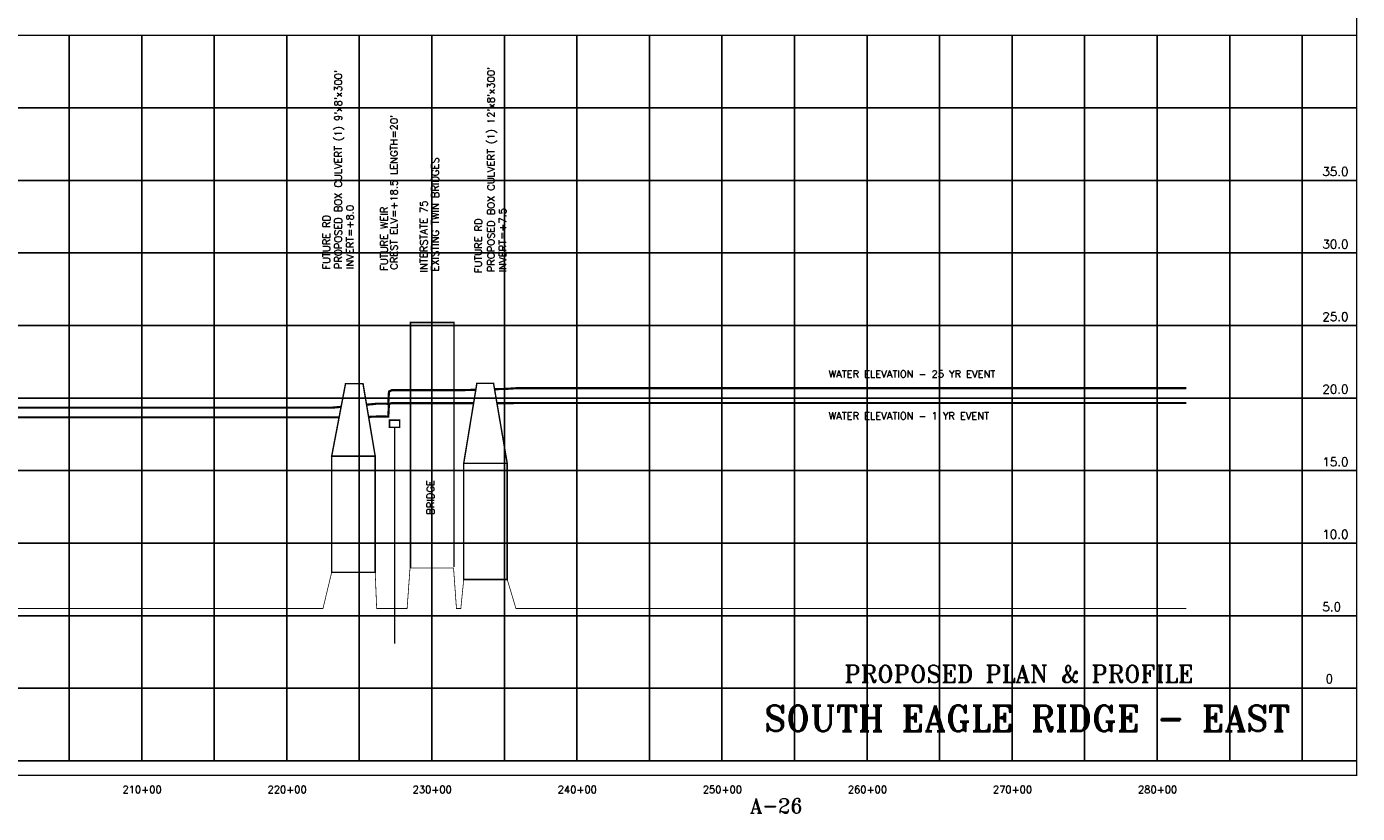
# Model space of a CAD drawing. Extents: x 224320 to 241080, y 782394 to 793121.
# Tile 4 of 6: x 231907 to 241080, y 782394 to 787816. Entities that reach past the tile are written whole.
import ezdxf
from ezdxf.enums import TextEntityAlignment as Align

# ---------------------------------------------------------------- set-up
doc = ezdxf.new("R2010")
doc.units = 0
doc.header["$LTSCALE"] = 800
doc.linetypes.add('DASHED', pattern=[0])
for name, color, linetype in [('BORDER', 1, 'CONTINUOUS'), ('FLOOD1', 15, 'CONTINUOUS'), ('FLOOD3', 15, 'CONTINUOUS'), ('GRID', 2, 'CONTINUOUS'), ('PRSTRUCT', 13, 'CONTINUOUS'), ('SPROF', 11, 'DASHED'), ('STRUCTTEXT', 7, 'CONTINUOUS'), ('TEXT', 7, 'CONTINUOUS')]:
    doc.layers.add(name, color=color, linetype=linetype)
doc.styles.get("Standard").update_dxf_attribs({"font": 'ROMANT'})

# ---------------------------------------------------------------- blocks, each defined once
blk = doc.blocks.new('PRWEIR')
at = {"layer": 'PRSTRUCT', "color": 0, "const_width": 10}
blk.add_lwpolyline([(-35, 0), (-35, 50), (35, 50), (35, 0)], close=True, dxfattribs=at)
blk.add_lwpolyline([(0, 0), (0, -1490)], dxfattribs=at)

msp = doc.modelspace()

# ---------------------------------------------------------------- linework, layer by layer
at = {"layer": 'BORDER', "color": 0, "const_width": 10}
msp.add_lwpolyline([(224325.3, 782655.9), (241075.3, 782655.9), (241075.3, 793115.9), (224325.3, 793115.9)], close=True, dxfattribs=at)
for points in [[(224325.3, 787755.9), (241075.3, 787755.9)], [(224325.3, 782755.9), (241075.3, 782755.9)]]:
    msp.add_lwpolyline(points, dxfattribs=at)
at = {"layer": 'FLOOD1', "color": 0, "const_width": 15}
for points in [[(234261, 785127.1), (234310.1, 785127.9), (234320.1, 785128.9), (234380.1, 785128.9), (234400.1, 785127.9), (234405.1, 785216.9), (234425.1, 785220.9), (234530.1, 785220.9), (234550.1, 785220.9), (234850.1, 785220.9), (234870.1, 785220.9), (234900.1, 785220.9), (234920.1, 785220.9), (234988.3, 785220.9)], [(235149.2, 785220.9), (235220.1, 785220.9), (235280.1, 785221.9), (239900.1, 785221.9)], [(224700.3, 784921.9), (224900.1, 784921.9), (224950.1, 784921.9), (225250.1, 784921.9), (225270.1, 784921.9), (225570.1, 784922.9), (225710.1, 784921.9), (225715.1, 785121.9), (225750.1, 785122.9), (233950.1, 785122.9), (234010.1, 785122.9), (234065.4, 785123.8)]]:
    msp.add_lwpolyline(points, dxfattribs=at)
at = {"layer": 'FLOOD3', "color": 0, "const_width": 15}
for points in [[(234248.2, 785210.5), (234310.1, 785215.9), (234320.1, 785217.9), (234380.1, 785217.9), (234400.1, 785215.9), (234405.1, 785300.9), (234425.1, 785310.9), (234530.1, 785310.9), (234550.1, 785310.9), (234850.1, 785310.9), (234870.1, 785310.9), (234900.1, 785310.9), (234920.1, 785310.9), (235003.5, 785313.4)], [(235132.8, 785317.3), (235220.1, 785319.9), (235280.1, 785323.9), (239900.1, 785323.9)], [(224700.3, 785104.9), (224900.1, 785104.9), (224950.1, 785104.9), (225250.1, 785104.9), (225270.1, 785103.9), (225570.1, 785116.9), (225710.1, 785117.9), (225715.1, 785189.9), (225750.1, 785189.9), (233950.1, 785189.9), (234010.1, 785189.9), (234077.9, 785195.8)]]:
    msp.add_lwpolyline(points, dxfattribs=at)
at = {"layer": 'GRID', "color": 0}
for points in [[(232200.3, 782755.9), (232200.3, 787755.9)], [(232700.3, 782755.9), (232700.3, 787755.9)], [(233200.3, 782755.9), (233200.3, 787755.9)], [(233700.3, 782755.9), (233700.3, 787755.9)], [(234200.3, 782755.9), (234200.3, 787755.9)], [(234700.3, 782755.9), (234700.3, 787755.9)], [(235200.3, 782755.9), (235200.3, 787755.9)], [(235700.3, 782755.9), (235700.3, 787755.9)], [(236200.3, 782755.9), (236200.3, 787755.9)], [(236700.3, 782755.9), (236700.3, 787755.9)], [(237200.3, 782755.9), (237200.3, 787755.9)], [(237700.3, 782755.9), (237700.3, 787755.9)], [(238200.3, 782755.9), (238200.3, 787755.9)], [(238700.3, 782755.9), (238700.3, 787755.9)], [(239200.3, 782755.9), (239200.3, 787755.9)], [(239700.3, 782755.9), (239700.3, 787755.9)], [(240200.3, 782755.9), (240200.3, 787755.9)], [(240700.3, 782755.9), (240700.3, 787755.9)], [(224325.3, 787255.9), (241075.3, 787255.9)], [(224325.3, 786755.9), (241075.3, 786755.9)], [(224325.3, 786255.9), (241075.3, 786255.9)], [(224325.3, 785755.9), (241075.3, 785755.9)], [(224325.3, 785255.9), (241075.3, 785255.9)], [(224325.3, 784755.9), (241075.3, 784755.9)], [(224325.3, 784255.9), (241075.3, 784255.9)], [(224325.3, 783755.9), (241075.3, 783755.9)], [(224325.3, 783255.9), (241075.3, 783255.9)]]:
    msp.add_lwpolyline(points, dxfattribs=at)
at = {"layer": 'PRSTRUCT', "color": 0, "linetype": 'DASHED', "const_width": 10}
msp.add_lwpolyline([(234852.6, 784091.6), (234852.6, 785776.9), (234553.2, 785776.9), (234553.2, 784085.9)], dxfattribs=at)
at = {"layer": 'PRSTRUCT', "color": 0, "const_width": 10}
for points in [[(234010.1, 784855.9), (234105.7, 785356), (234226, 785356), (234310.1, 784855.9)], [(234920.1, 784805.9), (235010.9, 785358.1), (235125.8, 785358.1), (235220.1, 784805.9)], [(234010.1, 784055.9), (234010.1, 784855.9), (234310.1, 784855.9), (234310.1, 784055.9)], [(235220.1, 784805.9), (235220.1, 784005.9), (234920.1, 784005.9), (234920.1, 784805.9)]]:
    msp.add_lwpolyline(points, close=True, dxfattribs=at)
at = {"layer": 'SPROF', "color": 0, "const_width": 5}
msp.add_lwpolyline([(224700.3, 783555.9), (224900.1, 783555.9), (224950.1, 783555.9), (225250.1, 783555.9), (225270.1, 783855.9), (225570.1, 783855.9), (225710.1, 784855.9), (225715.1, 784855.9), (225750.1, 783805.9), (233950.1, 783805.9), (234010.1, 784055.9), (234310.1, 784055.9), (234320.1, 783805.9), (234425.1, 783805.9), (234530.1, 783805.9), (234550.1, 784085.9), (234850.1, 784085.9), (234870.1, 783805.9), (234900.1, 783805.9), (234920.1, 784005.9), (235220.1, 784005.9), (235280.1, 783805.9), (239900.1, 783805.9)], dxfattribs=at)

# ---------------------------------------------------------------- block references
at = {"layer": 'PRSTRUCT', "color": 0, "rotation": 359.9998499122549}
msp.add_blockref('PRWEIR', (234443.8, 785053.8), dxfattribs=at)

# ---------------------------------------------------------------- texts
at = {"layer": 'PRSTRUCT', "color": 0}
msp.add_text('BRIDGE', height=50, rotation=89.99985, dxfattribs=at).set_placement((234715.5, 784453))
at = {"layer": 'STRUCTTEXT', "color": 0}
for s, p in [("PROPOSED BOX CULVERT (1) 9'x8'x300'", (234080.5, 786145.4)), ("PROPOSED BOX CULVERT (1) 12'x8'x300'", (235133, 786124.2)), ("CREST ELV=+18.5 LENGTH=20' ", (234464.7, 786140.7)), ('EXISTING TWIN BRIDGES', (234748.4, 786128.9))]:
    msp.add_text(s, height=50, rotation=89.99985, dxfattribs=at).set_placement(p)
at = {"layer": 'TEXT', "color": 0}
for s, height, rotation, p in [('35.0', 60, 359.99991, (240839, 786787)), ('INTERSTATE 75', 50, 89.99985, (234670.1, 786122.6)), ('FUTURE RD', 50, 89.99985, (233998.7, 786142.3)), ('INVERT=+8.0', 50, 89.99985, (234161.4, 786145.4)), ('FUTURE WEIR', 50, 89.99985, (234396.6, 786134.6)), ('INVERT=+7.5', 50, 89.99985, (235213.9, 786124.2)), ('FUTURE RD', 50, 89.99985, (235046.1, 786117.9)), ('30.0', 60, 359.99991, (240839, 786287)), ('25.0', 60, 359.99991, (240839, 785787)), ('20.0', 60, 359.99991, (240839, 785287)), ('15.0', 60, 359.99991, (240839, 784787)), ('10.0', 60, 359.99991, (240839, 784287)), ('5.0', 60, 359.99991, (240839, 783787)), ('0', 60, 359.99991, (240860.9, 783291.3))]:
    msp.add_text(s, height=height, rotation=rotation, dxfattribs=at).set_placement(p)
for s, p in [('WATER ELEVATION - 25 YR EVENT', (237435.7, 785397.2)), ('WATER ELEVATION - 1 YR EVENT', (237435.7, 785108.5))]:
    msp.add_text(s, height=50, dxfattribs=at).set_placement(p)
for s, height, p in [('PROPOSED PLAN & PROFILE', 120, (238747.5, 783295)), ('A-26', 100, (237075.3, 782395.9))]:
    msp.add_text(s, height=height, dxfattribs=at).set_placement(p, align=Align.CENTER)
for s, height, p in [('SOUTH EAGLE RIDGE - EAST', 175, (238803.5, 782961.5)), ('210+00', 50, (232703.2, 782533.5)), ('220+00', 50, (233703.2, 782533.5)), ('230+00', 50, (234703.2, 782533.5)), ('240+00', 50, (235703.2, 782533.5)), ('250+00', 50, (236703.2, 782533.5)), ('260+00', 50, (237703.2, 782533.5)), ('270+00', 50, (238703.2, 782533.5)), ('280+00', 50, (239703.2, 782533.5))]:
    msp.add_text(s, height=height, rotation=359.99985, dxfattribs=at).set_placement(p, align=Align.CENTER)

doc.saveas('drawing.dxf')
